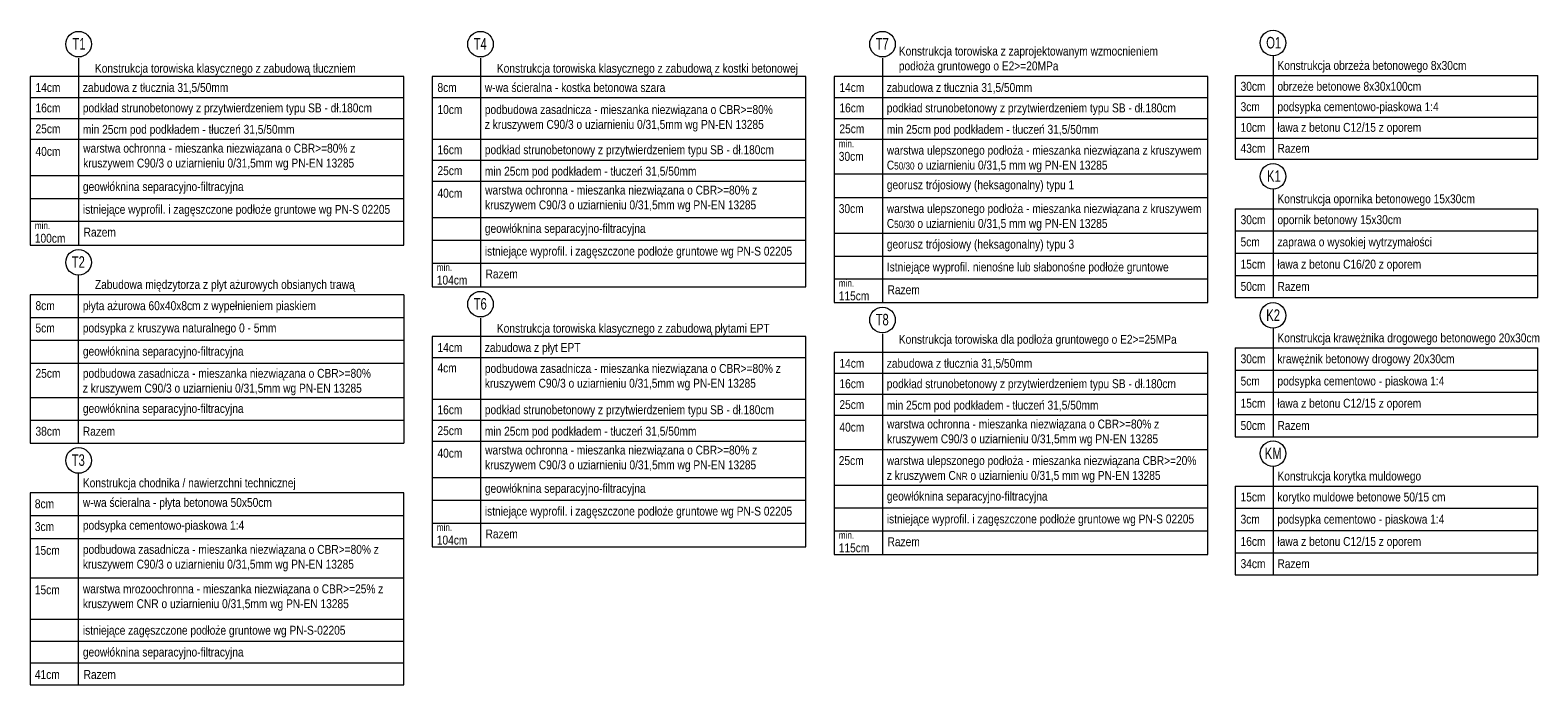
# Model space of a CAD drawing. Header units: feet. Extents: x 210.7 to 255.4, y -209.3 to -191.9.
# Tile 19 of 25: x 225.1 to 233.6, y -196.4 to -192.7. Entities that reach past the tile are written whole.
import ezdxf

# ---------------------------------------------------------------- set-up
doc = ezdxf.new("R2010")
doc.units = ezdxf.units.FT
doc.header["$MEASUREMENT"] = 0
for name, color, linetype, lineweight in [('Opis', 7, 'Continuous', 15), ('Opis (wydruk czarny)', 7, 'Continuous', 15), ('opisy', 7, 'Continuous', 20)]:
    doc.layers.add(name, color=color, linetype=linetype, lineweight=lineweight)
doc.styles.add('Romans', font='romans.shx', dxfattribs={"width": 0.7})
doc.styles.get("Standard").update_dxf_attribs({"font": 'romanc.shx'})

msp = doc.modelspace()

# ---------------------------------------------------------------- linework, layer by layer
at = {"layer": 'Opis'}
for p, q in [((231.8584, -193.738), (231.8584, -194.238)), ((231.8584, -193.863), (233.5609, -193.863)), ((231.8584, -193.988), (233.5609, -193.988)), ((231.8584, -194.113), (233.5609, -194.113)), ((231.8584, -194.238), (233.5609, -194.238)), ((231.8584, -194.5202), (231.8584, -195.0202)), ((231.8584, -194.6452), (233.5609, -194.6452)), ((231.8584, -194.7702), (233.5609, -194.7702)), ((231.8584, -194.8952), (233.5609, -194.8952)), ((231.8584, -195.0202), (233.5609, -195.0202)), ((231.8584, -195.2973), (231.8584, -195.7973)), ((231.8584, -195.4223), (233.5609, -195.4223)), ((231.8584, -195.5473), (233.5609, -195.5473)), ((231.8584, -195.6723), (233.5609, -195.6723)), ((231.8584, -195.7973), (233.5609, -195.7973))]:
    msp.add_line(p, q, dxfattribs=at)
for points in [[(232.0709, -193.6279), (232.0709, -194.238)], [(233.5609, -194.238), (233.5609, -193.738)], [(232.0709, -194.4101), (232.0709, -195.0202)], [(233.5609, -195.0202), (233.5609, -194.5202)], [(232.0709, -195.1872), (232.0709, -195.7973)], [(233.5609, -195.7973), (233.5609, -195.2973)]]:
    msp.add_lwpolyline(points, dxfattribs=at)
for centre in [(232.0709, -193.5559), (232.0709, -194.3381), (232.0709, -195.1152)]:
    msp.add_circle(centre, 0.072, dxfattribs=at)
at = {"layer": 'opisy'}
for p, q in [((225.3504, -192.8915), (225.3504, -193.942)), ((227.6118, -192.8915), (227.6118, -194.1772)), ((229.8733, -192.8915), (229.8733, -194.266)), ((227.1806, -192.9948), (225.0787, -192.9948)), ((225.0787, -192.9948), (225.0787, -193.942)), ((229.442, -192.9948), (227.3401, -192.9948)), ((227.3401, -192.9948), (227.3401, -194.1772)), ((231.7034, -192.9948), (229.6015, -192.9948)), ((229.6015, -192.9948), (229.6015, -194.266)), ((231.8584, -192.988), (231.8584, -193.4584)), ((231.8584, -192.988), (233.5609, -192.988)), ((225.0787, -193.1124), (227.1806, -193.1124)), ((227.3401, -193.1124), (229.442, -193.1124)), ((227.3401, -193.1124), (229.442, -193.1124)), ((229.6015, -193.1124), (231.7034, -193.1124)), ((231.8584, -193.1056), (233.5609, -193.1056)), ((231.8584, -193.1056), (233.5609, -193.1056)), ((231.8584, -193.2232), (233.5609, -193.2232)), ((225.0787, -193.23), (227.1806, -193.23)), ((229.6015, -193.23), (231.7034, -193.23)), ((225.0787, -193.3476), (227.1806, -193.3476)), ((227.3401, -193.3476), (229.442, -193.3476)), ((229.6015, -193.3476), (231.7034, -193.3476)), ((229.6015, -193.3476), (231.7034, -193.3476)), ((231.8584, -193.3408), (233.5609, -193.3408)), ((231.8584, -193.3408), (233.5609, -193.3408)), ((227.3401, -193.4652), (229.442, -193.4652)), ((231.8584, -193.4584), (233.5609, -193.4584)), ((225.0787, -193.5518), (227.1806, -193.5518)), ((229.6015, -193.5419), (231.7034, -193.5419)), ((227.3401, -193.5828), (229.442, -193.5828)), ((225.0787, -193.6799), (227.1806, -193.6799)), ((229.6015, -193.6758), (231.7034, -193.6758)), ((225.0787, -193.8081), (227.1806, -193.8081)), ((225.0787, -193.8081), (227.1806, -193.8081)), ((227.3401, -193.7869), (229.442, -193.7869)), ((231.8584, -193.738), (233.5609, -193.738)), ((229.6015, -193.8758), (231.7034, -193.8758)), ((225.0787, -193.942), (227.1806, -193.942)), ((227.3401, -193.9151), (229.442, -193.9151)), ((227.3401, -194.0433), (229.442, -194.0433)), ((227.3401, -194.0433), (229.442, -194.0433)), ((229.6015, -194.0039), (231.7034, -194.0039)), ((229.6015, -194.0039), (231.7034, -194.0039)), ((229.6015, -194.1321), (231.7034, -194.1321)), ((229.6015, -194.1321), (231.7034, -194.1321)), ((229.6015, -194.1321), (231.7034, -194.1321)), ((227.1806, -194.2216), (225.0787, -194.2216)), ((227.3401, -194.1772), (229.442, -194.1772)), ((229.6015, -194.266), (231.7034, -194.266)), ((225.0787, -194.3497), (227.1806, -194.3497)), ((227.6118, -194.3535), (227.6118, -195.6391)), ((225.0787, -194.4779), (227.1806, -194.4779)), ((227.3401, -194.4568), (227.3401, -195.6391)), ((229.442, -194.4568), (227.3401, -194.4568)), ((229.8733, -194.4423), (229.8733, -195.6828)), ((227.3401, -194.5744), (229.442, -194.5744)), ((231.7034, -194.5456), (229.6015, -194.5456)), ((229.6015, -194.5456), (229.6015, -195.6828)), ((231.8584, -194.5202), (233.5609, -194.5202)), ((225.0787, -194.6061), (227.1806, -194.6061)), ((229.6015, -194.6632), (231.7034, -194.6632)), ((225.0787, -194.7996), (227.1806, -194.7996)), ((227.3401, -194.8096), (229.442, -194.8096)), ((229.6015, -194.7808), (231.7034, -194.7808)), ((229.6015, -194.8984), (231.7034, -194.8984)), ((229.6015, -194.8984), (231.7034, -194.8984)), ((225.0787, -194.9278), (227.1806, -194.9278)), ((227.3401, -194.9272), (229.442, -194.9272)), ((225.0787, -195.056), (227.1806, -195.056)), ((227.3401, -195.0447), (229.442, -195.0447)), ((229.6015, -195.0926), (231.7034, -195.0926)), ((229.6015, -195.0926), (231.7034, -195.0926)), ((227.3401, -195.2489), (229.442, -195.2489)), ((225.0787, -195.3356), (225.0787, -196.4152)), ((227.1806, -195.3356), (225.0787, -195.3356)), ((229.6015, -195.2926), (231.7034, -195.2926)), ((231.8584, -195.2973), (233.5609, -195.2973)), ((227.3401, -195.377), (229.442, -195.377)), ((229.6015, -195.4208), (231.7034, -195.4208)), ((229.6015, -195.4208), (231.7034, -195.4208)), ((225.0787, -195.4637), (227.1806, -195.4637)), ((225.0787, -195.4637), (227.1806, -195.4637)), ((227.3401, -195.5052), (229.442, -195.5052)), ((227.3401, -195.5052), (229.442, -195.5052)), ((225.0787, -195.5919), (227.1806, -195.5919)), ((229.6015, -195.5489), (231.7034, -195.5489)), ((229.6015, -195.5489), (231.7034, -195.5489)), ((229.6015, -195.5489), (231.7034, -195.5489)), ((227.3401, -195.6391), (229.442, -195.6391)), ((229.6015, -195.6828), (231.7034, -195.6828)), ((225.0787, -195.814), (227.1806, -195.814)), ((225.0787, -196.0467), (227.1806, -196.0467)), ((225.0787, -196.0467), (227.1806, -196.0467)), ((225.0787, -196.1695), (227.1806, -196.1695)), ((225.0787, -196.2924), (227.1806, -196.2924)), ((225.0787, -196.4152), (227.1806, -196.4152))]:
    msp.add_line(p, q, dxfattribs=at)
for points in [[(232.0709, -192.8779), (232.0709, -193.4584)], [(227.1806, -193.942), (227.1806, -192.9948)], [(229.442, -194.1772), (229.442, -192.9948)], [(231.7034, -194.266), (231.7034, -192.9948)], [(233.5609, -193.4584), (233.5609, -192.988)], [(225.3504, -195.056), (225.3504, -194.1111)], [(225.0787, -194.2216), (225.0787, -195.056)], [(227.1806, -194.2216), (227.1806, -195.056)], [(229.442, -195.6391), (229.442, -194.4568)], [(231.7034, -195.6828), (231.7034, -194.5456)], [(225.3504, -196.4152), (225.3504, -195.2255)], [(227.1806, -196.4152), (227.1806, -195.3356)]]:
    msp.add_lwpolyline(points, dxfattribs=at)
for centre in [(225.351, -192.8127), (227.6124, -192.8127), (229.8738, -192.8127), (232.0709, -192.8059), (225.351, -194.0395), (225.351, -194.0395), (227.6124, -194.2747), (229.8738, -194.3635), (225.351, -195.1535)]:
    msp.add_circle(centre, 0.072, dxfattribs=at)

# ---------------------------------------------------------------- texts
at = {"layer": 'Opis', "char_height": 0.05, "attachment_point": 1}
for s, width, insert in [('{\\fArial Narrow|b0|i0|c238|p34;Konstrukcja opornika betonowego 15x30cm}', 1.465011, (232.0959, -193.6571)), ('{\\fArial Narrow|b0|i0|c238|p34;30cm}', 0.193892, (231.8885, -193.7747)), ('\\A1;{\\fArial Narrow|b0|i0|c238|p34;opornik betonowy 15x30cm}', 1.465011, (232.0959, -193.7747)), ('{\\fArial Narrow|b0|i0|c238|p34;5cm}', 0.193892, (231.8885, -193.8997)), ('{\\fArial Narrow|b0|i0|c238|p34;zaprawa o wysokiej wytrzymałości}', 1.457201, (232.0959, -193.8997)), ('{\\fArial Narrow|b0|i0|c238|p34;15cm}', 0.193892, (231.8885, -194.0247)), ('{\\fArial Narrow|b0|i0|c238|p34;ława z betonu C16/20 z oporem}', 1.457201, (232.0959, -194.0247)), ('{\\fArial Narrow|b0|i0|c238|p34;50cm}', 0.193892, (231.8885, -194.1497)), ('\\A1;{\\fArial Narrow|b0|i0|c238|p34;Razem}', 1.465011, (232.0959, -194.1497)), ('{\\fArial Narrow|b0|i0|c238|p34;Konstrukcja krawężnika drogowego betonowego 20x30cm}', 1.503797, (232.0959, -194.4392)), ('{\\fArial Narrow|b0|i0|c238|p34;30cm}', 0.193892, (231.8885, -194.5568)), ('\\A1;{\\fArial Narrow|b0|i0|c238|p34;krawężnik betonowy drogowy 20x30cm}', 1.465011, (232.0959, -194.5568)), ('{\\fArial Narrow|b0|i0|c238|p34;5cm}', 0.193892, (231.8885, -194.6818)), ('{\\fArial Narrow|b0|i0|c238|p34;podsypka cementowo - piaskowa 1:4}', 1.457201, (232.0959, -194.6818)), ('{\\fArial Narrow|b0|i0|c238|p34;15cm}', 0.193892, (231.8885, -194.8068)), ('{\\fArial Narrow|b0|i0|c238|p34;ława z betonu C12/15 z oporem}', 1.457201, (232.0959, -194.8068)), ('{\\fArial Narrow|b0|i0|c238|p34;50cm}', 0.193892, (231.8885, -194.9318)), ('\\A1;{\\fArial Narrow|b0|i0|c238|p34;Razem}', 1.465011, (232.0959, -194.9318)), ('{\\fArial Narrow|b0|i0|c238|p34;Konstrukcja korytka muldowego}', 1.465011, (232.0959, -195.2163)), ('{\\fArial Narrow|b0|i0|c238|p34;15cm}', 0.193892, (231.8885, -195.3339)), ('\\A1;{\\fArial Narrow|b0|i0|c238|p34;korytko muldowe betonowe 50/15 cm}', 1.465011, (232.0959, -195.3339)), ('{\\fArial Narrow|b0|i0|c238|p34;w-wa ścieralna - płyta betonowa 50x50cm}', 1.457201, (225.3754, -195.3647)), ('{\\fArial Narrow|b0|i0|c238|p34;podsypka cementowo-piaskowa 1:4}', 1.457201, (225.3754, -195.4929)), ('{\\fArial Narrow|b0|i0|c238|p34;3cm}', 0.193892, (231.8885, -195.4589)), ('{\\fArial Narrow|b0|i0|c238|p34;podsypka cementowo - piaskowa 1:4}', 1.457201, (232.0959, -195.4589)), ('{\\fArial Narrow|b0|i0|c238|p34;16cm}', 0.193892, (231.8885, -195.5839)), ('{\\fArial Narrow|b0|i0|c238|p34;ława z betonu C12/15 z oporem}', 1.457201, (232.0959, -195.5839)), ('{\\fArial Narrow|b0|i0|c238|p34;34cm}', 0.193892, (231.8885, -195.7089)), ('\\A1;{\\fArial Narrow|b0|i0|c238|p34;Razem}', 1.465011, (232.0959, -195.7089))]:
    msp.add_mtext_dynamic_manual_height_columns(s, width=width, gutter_width=2.5, heights=[0], dxfattribs=dict(at, insert=insert))
at = {"layer": 'Opis (wydruk czarny)', "char_height": 0.0648, "width": 0.140758, "attachment_point": 1, "style": 'Romans'}
for s, insert in [('\\pi0.03996;{\\fArial|b0|i0|c238|p34;T1}', (225.2767, -192.7783)), ('\\pi0.03568;{\\fArial|b0|i0|c238|p34;T4}', (227.5381, -192.7783)), ('\\pi0.03559;{\\fArial|b0|i0|c238|p34;T7}', (229.7996, -192.7783)), ('\\pi0.03546;{\\fArial|b0|i0|c238|p34;O1}', (231.9972, -192.7719)), ('\\pi0.03976;{\\fArial|b0|i0|c238|p34;K1}', (231.9972, -193.5219)), ('\\pi0.03582;{\\fArial|b0|i0|c238|p34;T2}', (225.2767, -194.0051)), ('\\pi0.0356;{\\fArial|b0|i0|c238|p34;T6}', (227.5381, -194.2403)), ('\\pi0.03562;{\\fArial|b0|i0|c238|p34;K2}', (231.9972, -194.304)), ('\\pi0.03554;{\\fArial|b0|i0|c238|p34;T8}', (229.7996, -194.3291)), ('\\pi0.02757;{\\fArial|b0|i0|c238|p34;KM}', (231.9972, -195.0812)), ('\\pi0.03559;{\\fArial|b0|i0|c238|p34;T3}', (225.2767, -195.1191))]:
    msp.add_mtext(s, dxfattribs=dict(at, insert=insert))
at = {"layer": 'opisy', "char_height": 0.05, "attachment_point": 1}
for s, width, insert in [('{\\fArial Narrow|b0|i0|c238|p34;Konstrukcja torowiska z zaprojektowanym wzmocnieniem podłoża gruntowego o E2>=20MPa}', 1.59291, (229.9659, -192.8267)), ('{\\fArial Narrow|b0|i0|c238|p34;Konstrukcja torowiska klasycznego z zabudową tłuczniem}', 1.599578, (225.4431, -192.9233)), ('{\\fArial Narrow|b0|i0|c238|p34;Konstrukcja torowiska klasycznego z zabudową z kostki betonowej}', 1.732922, (227.7045, -192.9233)), ('{\\fArial Narrow|b0|i0|c238|p34;Konstrukcja obrzeża betonowego 8x30cm}', 1.465011, (232.0959, -192.9071)), ('{\\fArial Narrow|b0|i0|c238|p34;14cm}', 0.193892, (225.1088, -193.0314)), ('\\A1;{\\fArial Narrow|b0|i0|c238|p34;zabudowa z tłucznia 31,5/50mm}', 1.465011, (225.3752, -193.0314)), ('{\\fArial Narrow|b0|i0|c238|p34;8cm}', 0.193892, (227.3702, -193.0314)), ('\\A1;{\\fArial Narrow|b0|i0|c238|p34;w-wa ścieralna - kostka betonowa szara}', 1.465011, (227.6366, -193.0314)), ('{\\fArial Narrow|b0|i0|c238|p34;14cm}', 0.193892, (229.6316, -193.0314)), ('\\A1;{\\fArial Narrow|b0|i0|c238|p34;zabudowa z tłucznia 31,5/50mm}', 1.465011, (229.898, -193.0314)), ('{\\fArial Narrow|b0|i0|c238|p34;30cm}', 0.193892, (231.8885, -193.0247)), ('\\A1;{\\fArial Narrow|b0|i0|c238|p34;obrzeże betonowe 8x30x100cm}', 1.520285, (232.0959, -193.0247)), ('{\\fArial Narrow|b0|i0|c238|p34;podkład strunobetonowy z przytwierdzeniem typu SB - dł.180cm}', 1.662662, (225.3752, -193.1461)), ('{\\fArial Narrow|b0|i0|c238|p34;podkład strunobetonowy z przytwierdzeniem typu SB - dł.180cm}', 1.662662, (229.898, -193.1461)), ('{\\fArial Narrow|b0|i0|c238|p34;3cm}', 0.193892, (231.8885, -193.1394)), ('{\\fArial Narrow|b0|i0|c238|p34;podsypka cementowo-piaskowa 1:4}', 1.457201, (232.0959, -193.1394)), ('{\\fArial Narrow|b0|i0|c238|p34;16cm}', 0.193892, (225.1088, -193.1461)), ('{\\fArial Narrow|b0|i0|c238|p34;10cm}', 0.193892, (227.3702, -193.1554)), ('{\\fArial Narrow|b0|i0|c0|p34;podbudowa zasadnicza - mieszanka niezwiązana \\fArial Narrow|b0|i0|c238|p34;o CBR>=80% \\fArial Narrow|b0|i0|c0|p34;z kruszywem C90/3 o uziarnieniu 0/31,5mm wg PN-EN 13285 }', 1.653822, (227.6366, -193.1554)), ('{\\fArial Narrow|b0|i0|c238|p34;16cm}', 0.193892, (229.6316, -193.1461)), ('{\\fArial Narrow|b0|i0|c238|p34;25cm}', 0.193892, (225.1088, -193.2637)), ('{\\fArial Narrow|b0|i0|c238|p34;min 25cm pod podkładem - tłuczeń 31,5/50mm}', 1.805153, (225.3754, -193.2666)), ('{\\fArial Narrow|b0|i0|c238|p34;25cm}', 0.193892, (229.6316, -193.2637)), ('{\\fArial Narrow|b0|i0|c238|p34;min 25cm pod podkładem - tłuczeń 31,5/50mm}', 1.805153, (229.8983, -193.2666)), ('{\\fArial Narrow|b0|i0|c238|p34;10cm}', 0.193892, (231.8885, -193.2556)), ('\\A1;{\\fArial Narrow|b0|i0|c238|p34;ława z betonu C12/15 z oporem}', 1.465011, (232.0959, -193.2556)), ('{\\fArial Narrow|b0|i0|c238|p34;40cm}', 0.193892, (225.1088, -193.3906)), ('{\\fArial Narrow|b0|i0|c238|p34;warstwa ochronna\\fArial Narrow|b0|i0|c0|p34; - mieszanka niezwiązana \\fArial Narrow|b0|i0|c238|p34;o CBR>=80% \\fArial Narrow|b0|i0|c0|p34;z kruszywem C90/3 o uziarnieniu 0/31,5mm wg PN-EN 13285 }', 1.805373, (225.377, -193.3728)), ('{\\fArial Narrow|b0|i0|c238|p34;16cm}', 0.193892, (227.3702, -193.3813)), ('{\\fArial Narrow|b0|i0|c238|p34;podkład strunobetonowy z przytwierdzeniem typu SB - dł.180cm}', 1.662662, (227.6366, -193.3813)), ('{\\fArial Narrow|b0|i0|c238|p34;\\H0.8x;min. \\H1.25x;30cm}', 0.193892, (229.6279, -193.352)), ('{\\fArial Narrow|b0|i0|c238|p34;warstwa ulepszonego podłoża - mieszanka niezwiązana z kruszywem C\\H0.8x;50/30\\H1.25x; o uziarnieniu 0/31,5 mm wg PN-EN 13285}', 1.805153, (229.8983, -193.3842)), ('{\\fArial Narrow|b0|i0|c238|p34;43cm}', 0.193892, (231.8885, -193.3732)), ('\\A1;{\\fArial Narrow|b0|i0|c238|p34;Razem}', 1.465011, (232.0959, -193.3732)), ('{\\fArial Narrow|b0|i0|c238|p34;25cm}', 0.193892, (227.3702, -193.4989)), ('{\\fArial Narrow|b0|i0|c238|p34;min 25cm pod podkładem - tłuczeń 31,5/50mm}', 1.805153, (227.6368, -193.5018)), ('{\\fArial Narrow|b0|i0|c238|p34;geowłóknina separacyjno-filtracyjna}', 1.805153, (225.3754, -193.5884)), ('{\\fArial Narrow|b0|i0|c238|p34;40cm}', 0.193892, (227.3702, -193.6258)), ('{\\fArial Narrow|b0|i0|c238|p34;warstwa ochronna\\fArial Narrow|b0|i0|c0|p34; - mieszanka niezwiązana \\fArial Narrow|b0|i0|c238|p34;o CBR>=80% \\fArial Narrow|b0|i0|c0|p34;z kruszywem C90/3 o uziarnieniu 0/31,5mm wg PN-EN 13285 }', 1.805373, (227.6384, -193.608)), ('\\A1;{\\fArial Narrow|b0|i0|c238|p34;georusz trójosiowy (heksagonalny) typu 1}', 1.805153, (229.8983, -193.5785)), ('{\\fArial Narrow|b0|i0|c238|p34;istniejące wyprofil. i zagęszczone podłoże gruntowe wg PN-S 02205}', 1.805153, (225.3754, -193.7165)), ('{\\fArial Narrow|b0|i0|c238|p34;30cm}', 0.220641, (229.6279, -193.7124)), ('{\\fArial Narrow|b0|i0|c238|p34;warstwa ulepszonego podłoża - mieszanka niezwiązana z kruszywem C\\H0.8x;50/30\\H1.25x; o uziarnieniu 0/31,5 mm wg PN-EN 13285}', 1.805153, (229.8983, -193.7124)), ('{\\fArial Narrow|b0|i0|c238|p34;\\H0.8x;min. \\H1.25x;100cm}', 0.193892, (225.105, -193.8124)), ('{\\fArial Narrow|b0|i0|c238|p34;geowłóknina separacyjno-filtracyjna}', 1.805153, (227.6368, -193.8236)), ('{\\fArial Narrow|b0|i0|c238|p34;Razem}', 0.447339, (225.3795, -193.8447)), ('\\A1;{\\fArial Narrow|b0|i0|c238|p34;georusz trójosiowy (heksagonalny) typu 3}', 1.805153, (229.8983, -193.9124)), ('{\\fArial Narrow|b0|i0|c238|p34;istniejące wyprofil. i zagęszczone podłoże gruntowe wg PN-S 02205}', 1.805153, (227.6368, -193.9517)), ('{\\fArial Narrow|b0|i0|c238|p34;\\H0.8x;min. \\H1.25x;104cm}', 0.193892, (227.3665, -194.0476)), ('{\\fArial Narrow|b0|i0|c238|p34;Istniejące wyprofil. nienośne lub słabonośne podłoże gruntowe}', 1.805153, (229.8983, -194.0405)), ('{\\fArial Narrow|b0|i0|c238|p34;Zabudowa międzytorza z płyt ażurowych obsianych trawą}', 1.599578, (225.4431, -194.1388)), ('{\\fArial Narrow|b0|i0|c238|p34;Razem}', 0.447339, (227.6409, -194.0799)), ('{\\fArial Narrow|b0|i0|c238|p34;\\H0.8x;min. \\H1.25x;115cm}', 0.193892, (229.6279, -194.1364)), ('{\\fArial Narrow|b0|i0|c238|p34;Razem}', 0.447339, (229.9024, -194.1687)), ('{\\fArial Narrow|b0|i0|c238|p34;8cm}', 0.193892, (225.1088, -194.2582)), ('\\A1;{\\fArial Narrow|b0|i0|c238|p34;płyta ażurowa 60x40x8cm z wypełnieniem piaskiem}', 1.465011, (225.3752, -194.2582)), ('{\\fArial Narrow|b0|i0|c238|p34;5cm}', 0.193892, (225.1088, -194.3835)), ('{\\fArial Narrow|b0|i0|c238|p34;podsypka z kruszywa naturalnego 0 - 5mm}', 1.457201, (225.3752, -194.3835)), ('{\\fArial Narrow|b0|i0|c238|p34;Konstrukcja torowiska klasycznego z zabudową płytami EPT}', 1.599578, (227.7045, -194.3853)), ('{\\fArial Narrow|b0|i0|c238|p34;14cm}', 0.193892, (227.3702, -194.4934)), ('\\A1;{\\fArial Narrow|b0|i0|c238|p34;zabudowa z płyt EPT}', 1.465011, (227.6366, -194.4934)), ('{\\fArial Narrow|b0|i0|c238|p34;Konstrukcja torowiska dla podłoża gruntowego o E2>=25MPa}', 1.59291, (229.9659, -194.4473)), ('{\\fArial Narrow|b0|i0|c238|p34;geowłóknina separacyjno-filtracyjna}', 1.805153, (225.3754, -194.5145)), ('{\\fArial Narrow|b0|i0|c238|p34;14cm}', 0.193892, (229.6316, -194.5822)), ('\\A1;{\\fArial Narrow|b0|i0|c238|p34;zabudowa z tłucznia 31,5/50mm}', 1.465011, (229.898, -194.5822)), ('{\\fArial Narrow|b0|i0|c238|p34;25cm}', 0.193892, (225.1088, -194.6385)), ('{\\fArial Narrow|b0|i0|c0|p34;podbudowa zasadnicza - mieszanka niezwiązana \\fArial Narrow|b0|i0|c238|p34;o CBR>=80% \\fArial Narrow|b0|i0|c0|p34;z kruszywem C90/3 o uziarnieniu 0/31,5mm wg PN-EN 13285 }', 1.653822, (225.3752, -194.6385)), ('{\\fArial Narrow|b0|i0|c238|p34;4cm}', 0.193892, (227.3702, -194.6081)), ('{\\fArial Narrow|b0|i0|c0|p34;podbudowa zasadnicza - mieszanka niezwiązana \\fArial Narrow|b0|i0|c238|p34;o CBR>=80% \\fArial Narrow|b0|i0|c0|p34;z kruszywem C90/3 o uziarnieniu 0/31,5mm wg PN-EN 13285 }', 1.805153, (227.6368, -194.611)), ('{\\fArial Narrow|b0|i0|c238|p34;16cm}', 0.193892, (229.6316, -194.6969)), ('{\\fArial Narrow|b0|i0|c238|p34;podkład strunobetonowy z przytwierdzeniem typu SB - dł.180cm}', 1.662662, (229.898, -194.6969)), ('{\\fArial Narrow|b0|i0|c238|p34;geowłóknina separacyjno-filtracyjna}', 1.805153, (225.3754, -194.8362)), ('{\\fArial Narrow|b0|i0|c238|p34;podkład strunobetonowy z przytwierdzeniem typu SB - dł.180cm}', 1.662662, (227.6366, -194.8433)), ('{\\fArial Narrow|b0|i0|c238|p34;25cm}', 0.193892, (229.6316, -194.8145)), ('{\\fArial Narrow|b0|i0|c238|p34;min 25cm pod podkładem - tłuczeń 31,5/50mm}', 1.805153, (229.8983, -194.8174)), ('{\\fArial Narrow|b0|i0|c238|p34;16cm}', 0.193892, (227.3702, -194.8433)), ('{\\fArial Narrow|b0|i0|c238|p34;warstwa ochronna\\fArial Narrow|b0|i0|c0|p34; - mieszanka niezwiązana \\fArial Narrow|b0|i0|c238|p34;o CBR>=80% \\fArial Narrow|b0|i0|c0|p34;z kruszywem C90/3 o uziarnieniu 0/31,5mm wg PN-EN 13285 }', 1.805373, (229.8998, -194.9236)), ('{\\fArial Narrow|b0|i0|c238|p34;38cm}', 0.193892, (225.1088, -194.9644)), ('\\A1;{\\fArial Narrow|b0|i0|c238|p34;Razem}', 1.465011, (225.3752, -194.9644)), ('{\\fArial Narrow|b0|i0|c238|p34;25cm}', 0.193892, (227.3702, -194.9609)), ('{\\fArial Narrow|b0|i0|c238|p34;min 25cm pod podkładem - tłuczeń 31,5/50mm}', 1.805153, (227.6368, -194.9638)), ('{\\fArial Narrow|b0|i0|c238|p34;40cm}', 0.193892, (229.6316, -194.9413)), ('{\\fArial Narrow|b0|i0|c238|p34;40cm}', 0.193892, (227.3702, -195.0877)), ('{\\fArial Narrow|b0|i0|c238|p34;warstwa ochronna\\fArial Narrow|b0|i0|c0|p34; - mieszanka niezwiązana \\fArial Narrow|b0|i0|c238|p34;o CBR>=80% \\fArial Narrow|b0|i0|c0|p34;z kruszywem C90/3 o uziarnieniu 0/31,5mm wg PN-EN 13285 }', 1.805373, (227.6384, -195.0699)), ('{\\fArial Narrow|b0|i0|c238|p34;25cm}', 0.220641, (229.6279, -195.1292)), ('{\\fArial Narrow|b0|i0|c238|p34;warstwa ulepszonego podłoża - mieszanka niezwiązana CBR>=20% ^Jz kruszywem C\\H0.8x;NR\\H1.25x; o uziarnieniu 0/31,5 mm wg PN-EN 13285}', 1.805153, (229.8983, -195.1292)), ('{\\fArial Narrow|b0|i0|c238|p34;Konstrukcja chodnika / nawierzchni technicznej}', 1.805153, (225.3754, -195.2546)), ('{\\fArial Narrow|b0|i0|c238|p34;geowłóknina separacyjno-filtracyjna}', 1.805153, (227.6368, -195.2855)), ('{\\fArial Narrow|b0|i0|c238|p34;geowłóknina separacyjno-filtracyjna}', 1.805153, (229.8983, -195.3292)), ('{\\fArial Narrow|b0|i0|c238|p34;8cm}', 0.193892, (225.105, -195.3722)), ('{\\fArial Narrow|b0|i0|c238|p34;istniejące wyprofil. i zagęszczone podłoże gruntowe wg PN-S 02205}', 1.805153, (227.6368, -195.4137)), ('{\\fArial Narrow|b0|i0|c238|p34;3cm}', 0.193892, (225.105, -195.5003)), ('{\\fArial Narrow|b0|i0|c238|p34;\\H0.8x;min. \\H1.25x;104cm}', 0.193892, (227.3665, -195.5096)), ('{\\fArial Narrow|b0|i0|c238|p34;istniejące wyprofil. i zagęszczone podłoże gruntowe wg PN-S 02205}', 1.805153, (229.8983, -195.4574)), ('{\\fArial Narrow|b0|i0|c238|p34;Razem}', 0.447339, (227.6409, -195.5418)), ('{\\fArial Narrow|b0|i0|c238|p34;\\H0.8x;min. \\H1.25x;115cm}', 0.193892, (229.6279, -195.5533)), ('{\\fArial Narrow|b0|i0|c238|p34;Razem}', 0.447339, (229.9024, -195.5856)), ('{\\fArial Narrow|b0|i0|c238|p34;15cm}', 0.193892, (225.105, -195.6338)), ('{\\fArial Narrow|b0|i0|c0|p34;podbudowa zasadnicza - mieszanka niezwiązana \\fArial Narrow|b0|i0|c238|p34;o CBR>=80% \\fArial Narrow|b0|i0|c0|p34;z kruszywem C90/3 o uziarnieniu 0/31,5mm wg PN-EN 13285 }', 1.805153, (225.3754, -195.6285)), ('{\\fArial Narrow|b0|i0|c238|p34;warstwa mrozoochronna\\fArial Narrow|b0|i0|c0|p34; - mieszanka niezwiązana \\fArial Narrow|b0|i0|c238|p34;o CBR>=25% \\fArial Narrow|b0|i0|c0|p34;z kruszywem C\\fArial Narrow|b0|i0|c238|p34;NR\\fArial Narrow|b0|i0|c0|p34; o uziarnieniu 0/31,5mm wg PN-EN 13285 }', 1.805153, (225.3754, -195.8506)), ('{\\fArial Narrow|b0|i0|c238|p34;15cm}', 0.193892, (225.105, -195.8559)), ('{\\fArial Narrow|b0|i0|c238|p34;istniejące zagęszczone podłoże gruntowe wg PN-S-02205}', 1.805153, (225.3754, -196.0833)), ('{\\fArial Narrow|b0|i0|c238|p34;geowłóknina separacyjno-filtracyjna}', 1.805153, (225.3754, -196.2061)), ('{\\fArial Narrow|b0|i0|c238|p34;41cm}', 0.193892, (225.105, -196.3321)), ('{\\fArial Narrow|b0|i0|c238|p34;Razem}', 0.447339, (225.3795, -196.3321))]:
    msp.add_mtext_dynamic_manual_height_columns(s, width=width, gutter_width=2.5, heights=[0], dxfattribs=dict(at, insert=insert))

doc.saveas('drawing.dxf')
